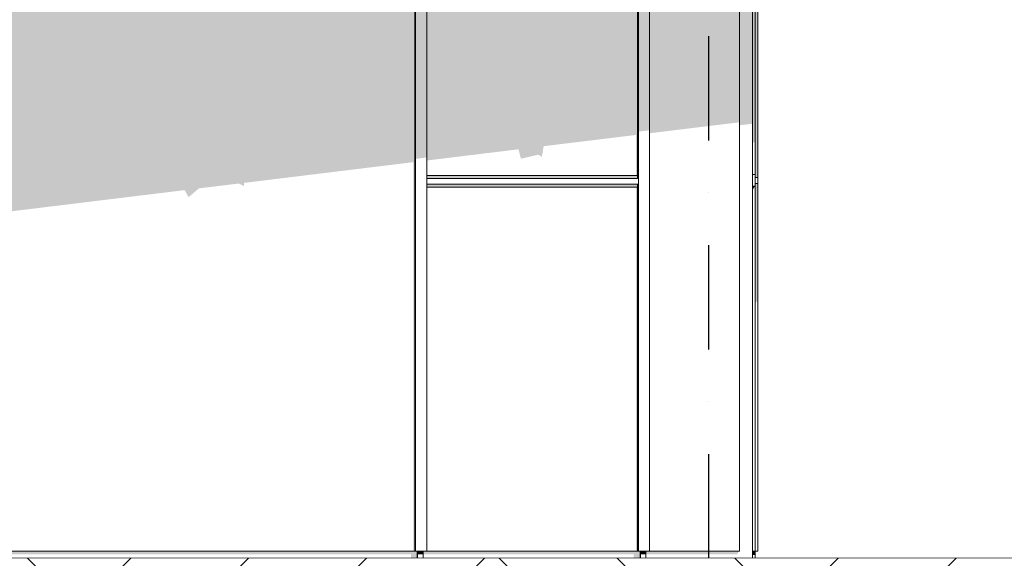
# Model space of a CAD drawing. Header units: millimetres. Extents: x 7522813 to 7573737, y -9734 to 10800.
# Tile 40 of 71: x 7540096 to 7543490, y 0 to 1856. Entities that reach past the tile are written whole.
import ezdxf
from ezdxf.enums import TextEntityAlignment as Align

# ---------------------------------------------------------------- set-up
doc = ezdxf.new("R2010")
doc.units = ezdxf.units.MM
doc.header["$MEASUREMENT"] = 0
doc.linetypes.add('Kropki i Kreski', pattern=[720, 360, -180, 0, -180])
doc.linetypes.add('Wipeout_Contour', pattern=[1000, 0, -1000])
for name, color, linetype in [('Nowe_130-Z Teren otaczajacy', 7, 'Continuous'), ('Nowe_290-A Ściany kurtynowe', 7, 'Continuous'), ('Nowe_410-K Osie', 7, 'Continuous'), ('Nowe_Wypełnienia PZT', 7, 'Continuous')]:
    doc.layers.add(name, color=color, linetype=linetype)
for name, color, linetype, lineweight in [('Nowe_130-Z Teren otaczajacy_Nr_pióra__93', 7, 'Continuous', 13), ('Nowe_290-A Ściany kurtynowe_Nr_pióra__87', 7, 'Continuous', 13), ('Nowe_410-K Osie_Nr_pióra__1', 7, 'Continuous', 13)]:
    doc.layers.add(name, color=color, linetype=linetype, lineweight=lineweight)
for name, color, linetype, lineweight, true_color in [('Nowe_290-A Ściany kurtynowe_Nr_pióra__81', 7, 'Continuous', 13, 0x6a6a6a), ('Nowe_410-K Osie_Nr_pióra__25', 7, 'Continuous', 25, 0x40a5ff), ('Nowe_Wypełnienia PZT_Nr_pióra__61', 7, 'Continuous', 13, 0x6a6a6a)]:
    doc.layers.add(name, color=color, linetype=linetype, lineweight=lineweight, true_color=true_color)
doc.styles.add('STYL_AUTOMATYCZNY_1', font='arial.ttf')

# ---------------------------------------------------------------- blocks, each defined once
blk = doc.blocks.new('ElemPrzekroju_37', base_point=(6982742.1, 0))
at = {"layer": 'Nowe_290-A Ściany kurtynowe_Nr_pióra__81', "linetype": 'Continuous', "lineweight": 0, "true_color": 0x1a1a1a}
blk.add_hatch(color=250, dxfattribs=at).paths.add_polyline_path([(7539901.8, 25), (7539901.8, 10.3), (7539903.3, 13.6), (7541444.1, 13.6), (7541444.1, 2.2), (7541459, 2.2), (7541459, 0), (7541464.3, 0), (7541464.3, 25)])
blk = doc.blocks.new('ElemPrzekroju_38', base_point=(6982742.1, 0))
at = {"layer": 'Nowe_290-A Ściany kurtynowe_Nr_pióra__81', "linetype": 'Continuous', "lineweight": 0, "true_color": 0x1a1a1a}
blk.add_hatch(color=250, dxfattribs=at).paths.add_polyline_path([(7541486.3, 10.3), (7541487.8, 13.6), (7542212.4, 13.6), (7542212.4, 2.2), (7542227.3, 2.2), (7542227.3, 0), (7542232.5, 0), (7542232.5, 25), (7541486.3, 25)])
blk = doc.blocks.new('ElemPrzekroju_40', base_point=(6982742.1, 0))
at = {"layer": 'Nowe_290-A Ściany kurtynowe_Nr_pióra__87', "color": 7, "linetype": 'Continuous', "lineweight": 13}
blk.add_line((7542622.4, 0), (7542622.4, 1299), dxfattribs=at)
blk = doc.blocks.new('ElemPrzekroju_45', base_point=(6982742.1, 0))
at = {"layer": 'Nowe_290-A Ściany kurtynowe_Nr_pióra__81', "linetype": 'Continuous', "lineweight": 0, "true_color": 0x1a1a1a}
for points in [[(7541498.7, 1309), (7542225.7, 1309), (7542225.7, 1319), (7541498.7, 1319)], [(7541498.7, 1289), (7541498.7, 1277.6), (7542220.5, 1277.6), (7542220.5, 25), (7542225.7, 25), (7542225.7, 1289)], [(7541467.1, 25), (7541464.3, 25), (7541464.3, 0), (7541467.1, 0)], [(7541467.1, 13.6), (7541476.7, 13.6), (7541476.7, 25), (7541467.1, 25)], [(7542254.5, 25), (7542244.9, 25), (7542244.9, 13.6), (7542254.5, 13.6)]]:
    blk.add_hatch(color=250, dxfattribs=at).paths.add_polyline_path(points)
at = {"layer": 'Nowe_290-A Ściany kurtynowe_Nr_pióra__87', "color": 7, "linetype": 'Continuous', "lineweight": 13}
for p, q in [((7542225.7, 1319), (7541498.7, 1319)), ((7541467.1, 25), (7541467.1, 0)), ((7541498.7, 25), (7542225.7, 25)), ((7542254.5, 0), (7542254.5, 25))]:
    blk.add_line(p, q, dxfattribs=at)
blk = doc.blocks.new('ElemPrzekroju_46', base_point=(6982742.1, 0))
at = {"layer": 'Nowe_290-A Ściany kurtynowe_Nr_pióra__81', "linetype": 'Continuous', "lineweight": 0, "true_color": 0x1a1a1a}
blk.add_hatch(color=250, dxfattribs=at).paths.add_polyline_path([(7542630.5, 2578.5), (7542622.4, 2578.5), (7542622.4, 1431.1), (7542630.5, 1434.5)])
at = {"layer": 'Nowe_290-A Ściany kurtynowe_Nr_pióra__87', "color": 7, "linetype": 'Continuous', "lineweight": 13}
for p, q in [((7542622.4, 2578.5), (7542630.5, 2578.5)), ((7542630.5, 2578.5), (7542630.5, 1321.8)), ((7542630.5, 1301.8), (7542630.5, 1281.8)), ((7542622.4, 1281.8), (7542630.5, 1281.8))]:
    blk.add_line(p, q, dxfattribs=at)
blk = doc.blocks.new('ElemPrzekroju_47', base_point=(6982742.1, 0))
at = {"layer": 'Nowe_290-A Ściany kurtynowe_Nr_pióra__81', "linetype": 'Continuous', "lineweight": 0, "true_color": 0x1a1a1a}
blk.add_hatch(color=250, dxfattribs=at).paths.add_polyline_path([(7542622.4, 1270.2), (7542630.5, 1281.8), (7542622.4, 1281.8)])
at = {"layer": 'Nowe_290-A Ściany kurtynowe_Nr_pióra__87', "color": 7, "linetype": 'Continuous', "lineweight": 13}
for p, q in [((7542622.4, 1321.8), (7542630.5, 1321.8)), ((7542630.5, 1321.8), (7542630.5, 1301.8)), ((7542630.5, 1281.8), (7542630.5, 25)), ((7542622.4, 25), (7542630.5, 25))]:
    blk.add_line(p, q, dxfattribs=at)
blk = doc.blocks.new('ElemPrzekroju_48', base_point=(6982742.1, 0))
at = {"layer": 'Nowe_290-A Ściany kurtynowe_Nr_pióra__81', "linetype": 'Continuous', "lineweight": 0, "true_color": 0x1a1a1a}
for points in [[(7542622.4, 2578.5), (7542630.5, 2578.5), (7542630.5, 2603.5), (7542622.4, 2603.5)], [(7542622.4, 25), (7542622.4, 10.9), (7542630.5, 10.9), (7542630.5, 25)]]:
    blk.add_hatch(color=250, dxfattribs=at).paths.add_polyline_path(points)
at = {"layer": 'Nowe_290-A Ściany kurtynowe_Nr_pióra__87', "color": 7, "linetype": 'Continuous', "lineweight": 13}
for p, q in [((7542630.5, 2603.5), (7542630.5, 2578.5)), ((7542630.5, 25), (7542630.5, 0))]:
    blk.add_line(p, q, dxfattribs=at)
blk = doc.blocks.new('ElemPrzekroju_50', base_point=(6982742.1, 0))
at = {"layer": 'Nowe_290-A Ściany kurtynowe_Nr_pióra__81', "linetype": 'Continuous', "lineweight": 0, "true_color": 0x1a1a1a}
blk.add_hatch(color=250, dxfattribs=at).paths.add_polyline_path([(7542622.4, 2577.8), (7542576.4, 2566.3), (7542577.1, 2566.3), (7542577.1, 1491.8), (7542622.4, 1497.3)])
at = {"layer": 'Nowe_290-A Ściany kurtynowe_Nr_pióra__87', "color": 7, "linetype": 'Continuous', "lineweight": 13}
blk.add_line((7542622.4, 1299), (7542622.4, 2577.8), dxfattribs=at)
blk = doc.blocks.new('ElemPrzekroju_51', base_point=(6982742.1, 0))
at = {"layer": 'Nowe_290-A Ściany kurtynowe_Nr_pióra__81', "linetype": 'Continuous', "lineweight": 0, "true_color": 0x1a1a1a}
blk.add_hatch(color=250, dxfattribs=at).paths.add_polyline_path([(7542254.5, 25), (7542254.5, 10.3), (7542256.1, 13.6), (7542569.1, 13.6), (7542574.4, 25)])
blk = doc.blocks.new('ElemPrzekroju_183', base_point=(6982742.1, 0))
at = {"layer": 'Nowe_290-A Ściany kurtynowe_Nr_pióra__81', "linetype": 'Continuous', "lineweight": 0, "true_color": 0x1a1a1a}
for points in [[(7541476.7, 2291.2), (7541486.3, 2293.6), (7541486.3, 2318.8), (7541476.7, 2316.4)], [(7539901.8, 1898.1), (7539901.8, 1897.4), (7541467.1, 2288.8), (7541464.3, 2288.8)], [(7539911.4, 1899.8), (7539914.1, 1899.8), (7539914.1, 1176.7), (7540664.3, 1268.4), (7540678, 1244), (7540713.4, 1274.4), (7540851.7, 1291.3), (7540868, 1282.1), (7540869.4, 1293.4), (7541452.2, 1364.7), (7541452.2, 25), (7541457.5, 25), (7541457.5, 2286.4)], [(7539879.8, 1892.6), (7539882.5, 1892.6), (7539882.5, 1917.8), (7539879.8, 1917.8)], [(7539882.5, 1917.8), (7539882.5, 1892.6), (7539892.2, 1895), (7539892.2, 1920.2)], [(7539882.5, 25), (7539879.8, 25), (7539879.8, 0), (7539882.5, 0)], [(7539882.5, 13.6), (7539892.2, 13.6), (7539892.2, 25), (7539882.5, 25)], [(7541476.7, 25), (7541476.7, 13.6), (7541486.3, 13.6), (7541486.3, 25)]]:
    blk.add_hatch(color=250, dxfattribs=at).paths.add_polyline_path(points)
at = {"layer": 'Nowe_290-A Ściany kurtynowe_Nr_pióra__87', "color": 7, "linetype": 'Continuous', "lineweight": 13}
for p, q in [((7541486.3, 2319.3), (7541476.7, 2316.9)), ((7541476.7, 2316.9), (7541476.7, 2316.4)), ((7541486.3, 2319.3), (7541486.3, 2319.3)), ((7541486.3, 2293.6), (7541486.3, 2318.8)), ((7541457.5, 2286.4), (7539911.4, 1899.8)), ((7539879.8, 1918.3), (7539882.5, 1918.3)), ((7539892.2, 1920.7), (7539882.5, 1918.3)), ((7539882.5, 1917.8), (7539882.5, 1892.6)), ((7539882.5, 25), (7539882.5, 0)), ((7539914.1, 25), (7541457.5, 25)), ((7541486.3, 0), (7541486.3, 25))]:
    blk.add_line(p, q, dxfattribs=at)
blk = doc.blocks.new('ElemPrzekroju_185', base_point=(6982742.1, 0))
at = {"layer": 'Nowe_290-A Ściany kurtynowe_Nr_pióra__81', "linetype": 'Continuous', "lineweight": 0, "true_color": 0x1a1a1a}
for points in [[(7542254.5, 2486.3), (7542254.5, 2485.6), (7542577.1, 2566.3), (7542574.4, 2566.3)], [(7542577.1, 2566.3), (7542264.1, 2488), (7542266.9, 2488), (7542266.9, 1464.3), (7542577.1, 1502.2)], [(7542235.3, 2506), (7542232.5, 2506), (7542232.5, 2480.8), (7542235.3, 2480.8)], [(7542235.3, 2480.8), (7542244.9, 2483.2), (7542244.9, 2508.4), (7542235.3, 2506)], [(7542235.3, 25), (7542232.5, 25), (7542232.5, 0), (7542235.3, 0)], [(7542235.3, 25), (7542235.3, 13.6), (7542244.9, 13.6), (7542244.9, 25)]]:
    blk.add_hatch(color=250, dxfattribs=at).paths.add_polyline_path(points)
at = {"layer": 'Nowe_290-A Ściany kurtynowe_Nr_pióra__87', "color": 7, "linetype": 'Continuous', "lineweight": 13}
for p, q in [((7542577.1, 2566.3), (7542264.1, 2488)), ((7542574.4, 2566.3), (7542577.1, 2566.3)), ((7542577.1, 1299), (7542577.1, 2566.3)), ((7542232.5, 2506.5), (7542235.3, 2506.5)), ((7542244.9, 2508.9), (7542235.3, 2506.5)), ((7542235.3, 2506), (7542235.3, 2480.8)), ((7542577.1, 25), (7542577.1, 1299)), ((7542235.3, 25), (7542235.3, 0)), ((7542266.9, 25), (7542577.1, 25))]:
    blk.add_line(p, q, dxfattribs=at)
blk = doc.blocks.new('ElemPrzekroju_186', base_point=(6982742.1, 0))
at = {"layer": 'Nowe_290-A Ściany kurtynowe_Nr_pióra__81', "linetype": 'Continuous', "lineweight": 0, "true_color": 0x1a1a1a}
for points in [[(7541486.3, 2293.6), (7542235.3, 2480.8), (7542232.5, 2480.8), (7541486.3, 2294.3)], [(7541495.9, 2296), (7541498.7, 2296), (7541498.7, 1370.4), (7541815.1, 1409.1), (7541823.5, 1376.7), (7541883.3, 1390.5), (7541895.6, 1383.2), (7541897.3, 1393.7), (7541897.7, 1393.8), (7541901.8, 1419.7), (7542220.5, 1458.6), (7542220.5, 1319), (7542225.7, 1319), (7542225.7, 2478.4)], [(7542244.9, 2508.4), (7542244.9, 2483.2), (7542254.5, 2485.6), (7542254.5, 2510.8)], [(7541467.1, 2314), (7541464.3, 2314), (7541464.3, 2288.8), (7541467.1, 2288.8)], [(7541476.7, 2316.4), (7541467.1, 2314), (7541467.1, 2288.8), (7541476.7, 2291.2)]]:
    blk.add_hatch(color=250, dxfattribs=at).paths.add_polyline_path(points)
at = {"layer": 'Nowe_290-A Ściany kurtynowe_Nr_pióra__87', "color": 7, "linetype": 'Continuous', "lineweight": 13}
for p, q in [((7542225.7, 2478.4), (7541495.9, 2296)), ((7542254.5, 2511.3), (7542244.9, 2508.9)), ((7542254.5, 2485.6), (7542254.5, 2510.8)), ((7541464.3, 2314.5), (7541467.1, 2314.5)), ((7541476.7, 2316.9), (7541467.1, 2314.5)), ((7541467.1, 2314), (7541467.1, 2288.8)), ((7541498.7, 1279), (7542225.7, 1279))]:
    blk.add_line(p, q, dxfattribs=at)
blk = doc.blocks.new('ElemPrzekroju_228', base_point=(6982742.1, 0))
at = {"layer": 'Nowe_130-Z Teren otaczajacy_Nr_pióra__93', "color": 7, "linetype": 'Continuous', "lineweight": 13}
blk.add_line((7541480, 0), (7530168.5, 0), dxfattribs=at)
blk = doc.blocks.new('ElemPrzekroju_229', base_point=(6982742.1, 0))
at = {"layer": 'Nowe_130-Z Teren otaczajacy', "linetype": 'Continuous', "lineweight": 0, "true_color": 0xaeaeae}
blk.add_hatch(color=253, dxfattribs=at).paths.add_polyline_path([(7544386.8, 0), (7541480, 0), (7541480, -160), (7544386.8, -160)])
at = {"layer": 'Nowe_130-Z Teren otaczajacy_Nr_pióra__93', "color": 7, "linetype": 'Continuous', "lineweight": 13}
for p, q in [((7544386.8, 0), (7541480, 0)), ((7544386.8, -160), (7541480, -160))]:
    blk.add_line(p, q, dxfattribs=at)
blk = doc.blocks.new('ElemPrzekroju_235', base_point=(6982742.1, 0))
at = {"layer": 'Nowe_290-A Ściany kurtynowe_Nr_pióra__81', "linetype": 'Continuous', "lineweight": 0, "true_color": 0x1a1a1a}
blk.add_hatch(color=250, dxfattribs=at).paths.add_polyline_path([(7541457.5, 25), (7541460.3, 25), (7541460.3, 1299), (7541457.5, 1299)])
at = {"layer": 'Nowe_290-A Ściany kurtynowe_Nr_pióra__87', "color": 7, "linetype": 'Continuous', "lineweight": 13}
for p, q in [((7541457.5, 1299), (7541457.5, 25)), ((7541460.3, 25), (7541460.3, 1299)), ((7541498.7, 1289), (7541498.7, 1299)), ((7541498.7, 25), (7541498.7, 1289)), ((7541457.5, 25), (7541460.3, 25)), ((7541460.3, 25), (7541498.7, 25))]:
    blk.add_line(p, q, dxfattribs=at)
blk = doc.blocks.new('ElemPrzekroju_236', base_point=(6982742.1, 0))
at = {"layer": 'Nowe_290-A Ściany kurtynowe_Nr_pióra__81', "linetype": 'Continuous', "lineweight": 0, "true_color": 0x1a1a1a}
blk.add_hatch(color=250, dxfattribs=at).paths.add_polyline_path([(7542228.5, 1289), (7542225.7, 1289), (7542225.7, 25), (7542228.5, 25)])
at = {"layer": 'Nowe_290-A Ściany kurtynowe_Nr_pióra__87', "color": 7, "linetype": 'Continuous', "lineweight": 13}
for p, q in [((7542266.9, 25), (7542266.9, 1299)), ((7542225.7, 1289), (7542225.7, 25)), ((7542228.5, 25), (7542228.5, 1289)), ((7542225.7, 25), (7542228.5, 25)), ((7542228.5, 25), (7542266.9, 25))]:
    blk.add_line(p, q, dxfattribs=at)
blk = doc.blocks.new('ElemPrzekroju_237', base_point=(6982742.1, 0))
at = {"layer": 'Nowe_290-A Ściany kurtynowe_Nr_pióra__81', "linetype": 'Continuous', "lineweight": 0, "true_color": 0x1a1a1a}
blk.add_hatch(color=250, dxfattribs=at).paths.add_polyline_path([(7542640.5, 1291.8), (7542630.5, 1291.8), (7542630.5, 881.2), (7542640.5, 885.3)])
at = {"layer": 'Nowe_290-A Ściany kurtynowe_Nr_pióra__87', "color": 7, "linetype": 'Continuous', "lineweight": 13}
for p, q in [((7542640.5, 25), (7542640.5, 1291.8)), ((7542630.5, 25), (7542640.5, 25))]:
    blk.add_line(p, q, dxfattribs=at)
blk = doc.blocks.new('ElemPrzekroju_238', base_point=(6982742.1, 0))
at = {"layer": 'Nowe_290-A Ściany kurtynowe_Nr_pióra__81', "linetype": 'Continuous', "lineweight": 0, "true_color": 0x1a1a1a}
blk.add_hatch(color=250, dxfattribs=at).paths.add_polyline_path([(7542630.5, 1311.8), (7542640.5, 1311.8), (7542640.5, 2578.5), (7542630.5, 2578.5)])
at = {"layer": 'Nowe_290-A Ściany kurtynowe_Nr_pióra__87', "color": 7, "linetype": 'Continuous', "lineweight": 13}
for p, q in [((7542640.5, 2578.5), (7542630.5, 2578.5)), ((7542640.5, 1311.8), (7542640.5, 2578.5))]:
    blk.add_line(p, q, dxfattribs=at)
blk = doc.blocks.new('ElemPrzekroju_302', base_point=(6982742.1, 0))
at = {"layer": 'Nowe_290-A Ściany kurtynowe_Nr_pióra__81', "linetype": 'Continuous', "lineweight": 0, "true_color": 0x1a1a1a}
for points in [[(7542264.1, 2488), (7542244.9, 2483.2), (7542225.7, 2478.4), (7542228.5, 2478.4), (7542266.9, 2488)], [(7542225.7, 1309), (7542228.5, 1309), (7542228.5, 2478.4), (7542225.7, 2478.4)], [(7542266.9, 2488), (7542228.5, 2478.4), (7542228.5, 1470), (7542266.9, 1474.7)]]:
    blk.add_hatch(color=250, dxfattribs=at).paths.add_polyline_path(points)
at = {"layer": 'Nowe_290-A Ściany kurtynowe_Nr_pióra__87', "color": 7, "linetype": 'Continuous', "lineweight": 13}
for p, q in [((7542225.7, 2478.4), (7542244.9, 2483.2)), ((7542228.5, 2478.4), (7542225.7, 2478.4)), ((7542225.7, 2478.4), (7542225.7, 1309)), ((7542266.9, 2488), (7542228.5, 2478.4)), ((7542228.5, 1309), (7542228.5, 2478.4)), ((7542254.5, 2485.6), (7542244.9, 2483.2)), ((7542264.1, 2488), (7542254.5, 2485.6)), ((7542264.1, 2488), (7542266.9, 2488)), ((7542266.9, 1299), (7542266.9, 2488))]:
    blk.add_line(p, q, dxfattribs=at)
blk = doc.blocks.new('ElemPrzekroju_305', base_point=(6982742.1, 0))
at = {"layer": 'Nowe_290-A Ściany kurtynowe_Nr_pióra__81', "linetype": 'Continuous', "lineweight": 0, "true_color": 0x1a1a1a}
for points in [[(7541495.9, 2296), (7541476.7, 2291.2), (7541457.5, 2286.4), (7541460.3, 2286.4), (7541498.7, 2296)], [(7541457.5, 1299), (7541460.3, 1299), (7541460.3, 2286.4), (7541457.5, 2286.4)], [(7541498.7, 2296), (7541460.3, 2286.4), (7541460.3, 1376.1), (7541498.7, 1380.8)]]:
    blk.add_hatch(color=250, dxfattribs=at).paths.add_polyline_path(points)
at = {"layer": 'Nowe_290-A Ściany kurtynowe_Nr_pióra__87', "color": 7, "linetype": 'Continuous', "lineweight": 13}
for p, q in [((7541457.5, 2286.4), (7541476.7, 2291.2)), ((7541460.3, 2286.4), (7541457.5, 2286.4)), ((7541457.5, 2286.4), (7541457.5, 1299)), ((7541498.7, 2296), (7541460.3, 2286.4)), ((7541460.3, 1299), (7541460.3, 2286.4)), ((7541486.3, 2293.6), (7541476.7, 2291.2)), ((7541495.9, 2296), (7541486.3, 2293.6)), ((7541495.9, 2296), (7541498.7, 2296)), ((7541498.7, 1309), (7541498.7, 2296)), ((7541498.7, 1299), (7541498.7, 1309))]:
    blk.add_line(p, q, dxfattribs=at)
blk = doc.blocks.new('ElemPrzekroju_323', base_point=(6982742.1, 0))
at = {"layer": 'Nowe_290-A Ściany kurtynowe_Nr_pióra__87', "color": 7, "linetype": 'Continuous', "lineweight": 13}
for p, q in [((7541498.7, 1309), (7542228.5, 1309)), ((7542228.5, 1289), (7542228.5, 1309)), ((7541498.7, 1289), (7542228.5, 1289))]:
    blk.add_line(p, q, dxfattribs=at)
blk = doc.blocks.new('ElemPrzekroju_324', base_point=(6982742.1, 0))
at = {"layer": 'Nowe_290-A Ściany kurtynowe_Nr_pióra__87', "color": 7, "linetype": 'Continuous', "lineweight": 13}
for p, q in [((7542630.5, 1311.8), (7542640.5, 1311.8)), ((7542640.5, 1291.8), (7542630.5, 1291.8)), ((7542640.5, 1311.8), (7542640.5, 1291.8))]:
    blk.add_line(p, q, dxfattribs=at)
blk = doc.blocks.new('Standardowy znacznik osi[7]', base_point=(7542470.5, 10000))
at = {"layer": 'Nowe_410-K Osie_Nr_pióra__25', "color": 161, "linetype": 'Kropki i Kreski', "lineweight": 25, "true_color": 0x40a5ff}
blk.add_line((7542470.5, 9000), (7542470.5, -7933.8), dxfattribs=at)
at = {"layer": 'Nowe_410-K Osie_Nr_pióra__1', "color": 7, "lineweight": 13, "style": 'STYL_AUTOMATYCZNY_1'}
for tag, p in [('AC_MarkerText_1_0', (7542470.5, 10575)), ('AC_MarkerText_1_1', (7542470.5, -9158.8))]:
    blk.add_attdef(tag, text='', height=350, rotation=360, dxfattribs=at).set_placement(p, align=Align.TOP_CENTER)

msp = doc.modelspace()

# ---------------------------------------------------------------- block references
at = {"layer": 'Nowe_130-Z Teren otaczajacy', "lineweight": 0}
for name in ['ElemPrzekroju_228', 'ElemPrzekroju_229']:
    msp.add_blockref(name, (6982742.1, 0), dxfattribs=at)
at = {"layer": 'Nowe_290-A Ściany kurtynowe', "lineweight": 0}
for name in ['ElemPrzekroju_48', 'ElemPrzekroju_185', 'ElemPrzekroju_50', 'ElemPrzekroju_46', 'ElemPrzekroju_238', 'ElemPrzekroju_186', 'ElemPrzekroju_302', 'ElemPrzekroju_183', 'ElemPrzekroju_305', 'ElemPrzekroju_235', 'ElemPrzekroju_45', 'ElemPrzekroju_323', 'ElemPrzekroju_236', 'ElemPrzekroju_47', 'ElemPrzekroju_40', 'ElemPrzekroju_324', 'ElemPrzekroju_237', 'ElemPrzekroju_37', 'ElemPrzekroju_38', 'ElemPrzekroju_51']:
    msp.add_blockref(name, (6982742.1, 0), dxfattribs=at)
at = {"layer": 'Nowe_410-K Osie', "color": 8, "linetype": 'Continuous', "lineweight": 13}
msp.add_blockref('Standardowy znacznik osi[7]', (7542470.5, 10000), dxfattribs=at)

# ---------------------------------------------------------------- next in the draw order: wipeouts: each hides what was drawn before it
at = {"color": 254, "linetype": 'Wipeout_Contour', "lineweight": 0, "ltscale": 30193101.222523}
msp.add_wipeout([(7573736.8, 0), (7522812.5, 0), (7522812.5, -4421.1), (7573736.8, -4421.1)], dxfattribs=at).dxf.layer = 'Nowe_Wypełnienia PZT'

# ---------------------------------------------------------------- next in the draw order: hatches: boundary and pattern name
at = {"layer": 'Nowe_Wypełnienia PZT_Nr_pióra__61', "linetype": 'Continuous', "lineweight": 13, "true_color": 0x6a6a6a}
h = msp.add_hatch(dxfattribs=at)
h.set_pattern_fill('Grunt', color=251, style=0, pattern_type=2)
h.set_pattern_definition([(45, (7549240.9, -2210.6), (-609.61, 609.61), []), (45, (7549037.7, -2007.4), (-1219.22, 1219.22), []), (45, (7548834.5, -1804.2), (-1219.22, 1219.22), []), (135, (7548631.3, -1600.95), (203.2037, 203.2037), [862.12, -862.12])])
h.paths.add_polyline_path([(7573736.8, 0), (7522812.5, 0), (7522812.5, -4421.1), (7573736.8, -4421.1)])

doc.saveas('drawing.dxf')
